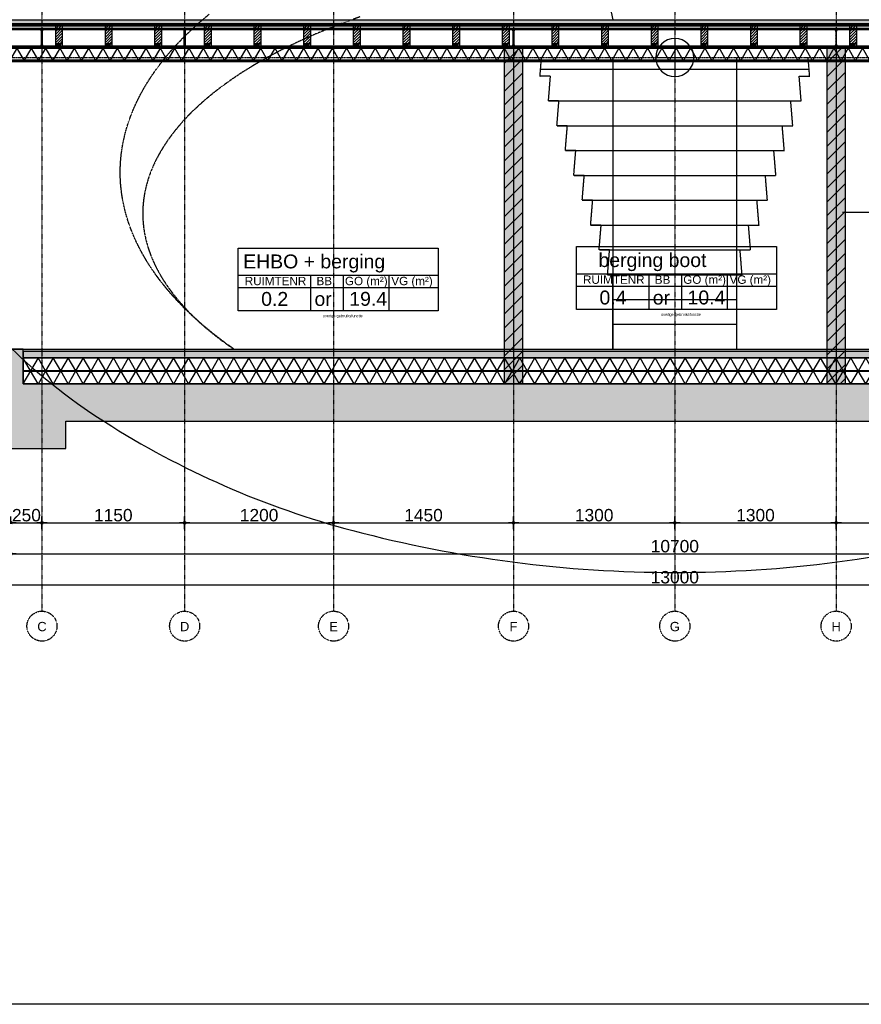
# Model space of a CAD drawing. Header units: metres. Extents: x 135527 to 1530300, y -118103 to -69281.
# Tile 56 of 89: x 159373 to 166155, y -99616 to -91680. Entities that reach past the tile are written whole.
import ezdxf
from ezdxf.enums import TextEntityAlignment as Align

# ---------------------------------------------------------------- set-up
doc = ezdxf.new("R2010")
doc.units = ezdxf.units.M
doc.header["$LTSCALE"] = 0.1
doc.header["$PDMODE"] = 35
for name, pattern in [('DASHDOT', [1, 0.5, -0.25, 0, -0.25]), ('DASHDOT2', [12.7, 6.35, -3.175, 0, -3.175]), ('HIDDEN', [0.375, 0.25, -0.125]), ('HIDDEN2', [4.7625, 3.175, -1.5875])]:
    doc.linetypes.add(name, pattern=pattern)
doc.layers.get('DEFPOINTS').update_dxf_attribs({"color": 6})
for name, color, linetype in [('_01-STRAMIENEN', 8, 'DASHDOT2'), ('_02-SECTION', 2, 'Continuous'), ('_02Constructie', 2, 'Continuous'), ('_03-PROJECTION', 1, 'Continuous'), ('_04-HIDDEN', 7, 'HIDDEN2'), ('_04-plafond', 252, 'HIDDEN2'), ('_04Projectie', 7, 'Continuous'), ('_05text200', 8, 'Continuous'), ('_06-DIMENSIONS', 7, 'Continuous'), ('_07BadInrichting', 8, 'Continuous'), ('_09-HATCH', 7, 'Continuous'), ('_09hatchDetail', 7, 'Continuous'), ('_11-BLOCKS', 7, 'Continuous'), ('Make2D visible lines', 7, 'Continuous')]:
    doc.layers.add(name, color=color, linetype=linetype)
doc.layers.add('_01Hulplijnen', color=6, linetype='Continuous', plot=False)
doc.styles.add('NIO 1_50 klein', font='arial.ttf', dxfattribs={"height": 100})
doc.styles.add('NIOstandard', font='arial.ttf')
doc.dimstyles.new('NIO-50-KLEIN', dxfattribs={"dimtxt": 100, "dimasz": 10, "dimexe": 2, "dimexo": 5, "dimgap": 10, "dimtad": 1, "dimdec": 0, "dimzin": 0, "dimdsep": 46, "dimtxsty": 'NIOstandard', "dimblk1": 'MAATSTR', "dimblk2": 'MAATSTR', "dimsah": 1, "dimcen": 0, "dimdle": 1.5, "dimse1": 1, "dimse2": 1, "dimclrd": 7, "dimclre": 256, "dimclrt": 256, "dimazin": 0, "dimtfac": 1, "dimtdec": 0, "dimtofl": 0, "dimtmove": 1, "dimatfit": 2, "dimldrblk": 'MAATSTR', "dimfxl": 1, "dimtvp": 1, "dimtolj": 1, "dimtzin": 0, "dimarcsym": 0})

# ---------------------------------------------------------------- blocks, each defined once
blk = doc.blocks.new('*U403')
at = {"layer": '_03-PROJECTION'}
h = blk.add_hatch(dxfattribs=at)
h.set_pattern_fill('ANSI31', color=256, scale=5)
h.set_pattern_definition([(45, (-143573.286, 91785.206), (-11.2253202, 11.2253202), [])])
h.paths.add_polyline_path([(1171, -145), (1229, -145), (1229, 0), (1171, 0)])
h = blk.add_hatch(dxfattribs=at)
h.set_pattern_fill('ANSI31', color=256, scale=5)
h.set_pattern_definition([(45, (-143173.286, 91785.206), (-11.2253202, 11.2253202), [])])
h.paths.add_polyline_path([(1571, -145), (1629, -145), (1629, 0), (1571, 0)])
h = blk.add_hatch(dxfattribs=at)
h.set_pattern_fill('ANSI31', color=256, scale=5)
h.set_pattern_definition([(45, (-142773.286, 91785.206), (-11.2253202, 11.2253202), [])])
h.paths.add_polyline_path([(1971, -145), (2029, -145), (2029, 0), (1971, 0)])
h = blk.add_hatch(dxfattribs=at)
h.set_pattern_fill('ANSI31', color=256, scale=5)
h.set_pattern_definition([(45, (-142373.286, 91785.206), (-11.2253202, 11.2253202), [])])
h.paths.add_polyline_path([(2371, -145), (2429, -145), (2429, 0), (2371, 0)])
h = blk.add_hatch(dxfattribs=at)
h.set_pattern_fill('ANSI31', color=256, scale=5)
h.set_pattern_definition([(45, (-141973.286, 91785.206), (-11.2253202, 11.2253202), [])])
h.paths.add_polyline_path([(2771, -145), (2829, -145), (2829, 0), (2771, 0)])
h = blk.add_hatch(dxfattribs=at)
h.set_pattern_fill('ANSI31', color=256, scale=5)
h.set_pattern_definition([(45, (-141573.286, 91785.206), (-11.2253202, 11.2253202), [])])
h.paths.add_polyline_path([(3171, -145), (3229, -145), (3229, 0), (3171, 0)])
h = blk.add_hatch(dxfattribs=at)
h.set_pattern_fill('ANSI31', color=256, scale=5)
h.set_pattern_definition([(45, (-141173.286, 91785.206), (-11.2253202, 11.2253202), [])])
h.paths.add_polyline_path([(3571, -145), (3629, -145), (3629, 0), (3571, 0)])
h = blk.add_hatch(dxfattribs=at)
h.set_pattern_fill('ANSI31', color=256, scale=5)
h.set_pattern_definition([(45, (-140773.286, 91785.206), (-11.2253202, 11.2253202), [])])
h.paths.add_polyline_path([(3971, -145), (4029, -145), (4029, 0), (3971, 0)])
h = blk.add_hatch(dxfattribs=at)
h.set_pattern_fill('ANSI31', color=256, scale=5)
h.set_pattern_definition([(45, (-140373.286, 91785.206), (-11.2253202, 11.2253202), [])])
h.paths.add_polyline_path([(4371, -145), (4429, -145), (4429, 0), (4371, 0)])
h = blk.add_hatch(dxfattribs=at)
h.set_pattern_fill('ANSI31', color=256, scale=5)
h.set_pattern_definition([(45, (-139973.286, 91785.206), (-11.2253202, 11.2253202), [])])
h.paths.add_polyline_path([(4771, -145), (4829, -145), (4829, 0), (4771, 0)])
h = blk.add_hatch(dxfattribs=at)
h.set_pattern_fill('ANSI31', color=256, scale=5)
h.set_pattern_definition([(45, (-139573.286, 91785.206), (-11.2253202, 11.2253202), [])])
h.paths.add_polyline_path([(5171, -145), (5229, -145), (5229, 0), (5171, 0)])
h = blk.add_hatch(dxfattribs=at)
h.set_pattern_fill('ANSI31', color=256, scale=5)
h.set_pattern_definition([(45, (-139173.286, 91785.206), (-11.2253202, 11.2253202), [])])
h.paths.add_polyline_path([(5571, -145), (5629, -145), (5629, 0), (5571, 0)])
h = blk.add_hatch(dxfattribs=at)
h.set_pattern_fill('ANSI31', color=256, scale=5)
h.set_pattern_definition([(45, (-138773.286, 91785.206), (-11.2253202, 11.2253202), [])])
h.paths.add_polyline_path([(5971, -145), (6029, -145), (6029, 0), (5971, 0)])
h = blk.add_hatch(dxfattribs=at)
h.set_pattern_fill('ANSI31', color=256, scale=5)
h.set_pattern_definition([(45, (-138373.286, 91785.206), (-11.2253202, 11.2253202), [])])
h.paths.add_polyline_path([(6371, -145), (6429, -145), (6429, 0), (6371, 0)])
h = blk.add_hatch(dxfattribs=at)
h.set_pattern_fill('ANSI31', color=256, scale=5)
h.set_pattern_definition([(45, (-137973.286, 91785.206), (-11.2253202, 11.2253202), [])])
h.paths.add_polyline_path([(6771, -145), (6829, -145), (6829, 0), (6771, 0)])
h = blk.add_hatch(dxfattribs=at)
h.set_pattern_fill('ANSI31', color=256, scale=5)
h.set_pattern_definition([(45, (-137573.286, 91785.206), (-11.2253202, 11.2253202), [])])
h.paths.add_polyline_path([(7171, -145), (7229, -145), (7229, 0), (7171, 0)])
h = blk.add_hatch(dxfattribs=at)
h.set_pattern_fill('ANSI31', color=256, scale=5)
h.set_pattern_definition([(45, (-137173.286, 91785.206), (-11.2253202, 11.2253202), [])])
h.paths.add_polyline_path([(7571, -145), (7629, -145), (7629, 0), (7571, 0)])
at = {"layer": '_02Constructie'}
for points in [[(1171, -145), (1229, -145), (1229, 0), (1171, 0)], [(1571, -145), (1629, -145), (1629, 0), (1571, 0)], [(1971, -145), (2029, -145), (2029, 0), (1971, 0)], [(2371, -145), (2429, -145), (2429, 0), (2371, 0)], [(2771, -145), (2829, -145), (2829, 0), (2771, 0)], [(3171, -145), (3229, -145), (3229, 0), (3171, 0)], [(3571, -145), (3629, -145), (3629, 0), (3571, 0)], [(3971, -145), (4029, -145), (4029, 0), (3971, 0)], [(4371, -145), (4429, -145), (4429, 0), (4371, 0)], [(4771, -145), (4829, -145), (4829, 0), (4771, 0)], [(5171, -145), (5229, -145), (5229, 0), (5171, 0)], [(5571, -145), (5629, -145), (5629, 0), (5571, 0)], [(5971, -145), (6029, -145), (6029, 0), (5971, 0)], [(6371, -145), (6429, -145), (6429, 0), (6371, 0)], [(6771, -145), (6829, -145), (6829, 0), (6771, 0)], [(7171, -145), (7229, -145), (7229, 0), (7171, 0)], [(7571, -145), (7629, -145), (7629, 0), (7571, 0)]]:
    blk.add_lwpolyline(points, close=True, dxfattribs=at)
at = {"layer": '_04Projectie', "ltscale": 100}
for points in [[(1171, -163), (1229, -163), (1229, -145), (1171, -145)], [(1571, -163), (1629, -163), (1629, -145), (1571, -145)], [(1971, -163), (2029, -163), (2029, -145), (1971, -145)], [(2371, -163), (2429, -163), (2429, -145), (2371, -145)], [(2771, -163), (2829, -163), (2829, -145), (2771, -145)], [(3171, -163), (3229, -163), (3229, -145), (3171, -145)], [(3571, -163), (3629, -163), (3629, -145), (3571, -145)], [(3971, -163), (4029, -163), (4029, -145), (3971, -145)], [(4371, -163), (4429, -163), (4429, -145), (4371, -145)], [(4771, -163), (4829, -163), (4829, -145), (4771, -145)], [(5171, -163), (5229, -163), (5229, -145), (5171, -145)], [(5571, -163), (5629, -163), (5629, -145), (5571, -145)], [(5971, -163), (6029, -163), (6029, -145), (5971, -145)], [(6371, -163), (6429, -163), (6429, -145), (6371, -145)], [(6771, -163), (6829, -163), (6829, -145), (6771, -145)], [(7171, -163), (7229, -163), (7229, -145), (7171, -145)], [(7571, -163), (7629, -163), (7629, -145), (7571, -145)]]:
    blk.add_lwpolyline(points, close=True, dxfattribs=at)
for points in [[(1171, -145), (1229, -163), (1229, -145), (1171, -163)], [(1571, -145), (1629, -163), (1629, -145), (1571, -163)], [(1971, -145), (2029, -163), (2029, -145), (1971, -163)], [(2371, -145), (2429, -163), (2429, -145), (2371, -163)], [(2771, -145), (2829, -163), (2829, -145), (2771, -163)], [(3171, -145), (3229, -163), (3229, -145), (3171, -163)], [(3571, -145), (3629, -163), (3629, -145), (3571, -163)], [(3971, -145), (4029, -163), (4029, -145), (3971, -163)], [(4371, -145), (4429, -163), (4429, -145), (4371, -163)], [(4771, -145), (4829, -163), (4829, -145), (4771, -163)], [(5171, -145), (5229, -163), (5229, -145), (5171, -163)], [(5571, -145), (5629, -163), (5629, -145), (5571, -163)], [(5971, -145), (6029, -163), (6029, -145), (5971, -163)], [(6371, -145), (6429, -163), (6429, -145), (6371, -163)], [(6771, -145), (6829, -163), (6829, -145), (6771, -163)], [(7171, -145), (7229, -163), (7229, -145), (7171, -163)], [(7571, -145), (7629, -163), (7629, -145), (7571, -163)]]:
    blk.add_lwpolyline(points, dxfattribs=at)
blk = doc.blocks.new('as')
at = {"layer": '_01-STRAMIENEN', "ltscale": 0.4}
blk.add_circle((0, 1209), 1209, dxfattribs=at)
at = {"layer": '_01-STRAMIENEN', "ltscale": 0.4, "style": 'NIOstandard'}
blk.add_attdef('R01', text='', height=750, dxfattribs=at).set_placement((0, 801), align=Align.CENTER)
blk = doc.blocks.new('refpoint')
at = {"layer": '_01Hulplijnen'}
for p, q in [((0, 307), (0, -307)), ((307, 0), (-307, 0))]:
    blk.add_line(p, q, dxfattribs=at)
blk.add_circle((0, 0), 307, dxfattribs=at)
blk = doc.blocks.new('MAATSTR')
at = {"linetype": 'Continuous'}
for p, q in [((-4.17, 0), (4.17, 0)), ((0, 5), (0, -5))]:
    blk.add_line(p, q, dxfattribs=at)
at = {"linetype": 'Continuous', "const_width": 1.5}
blk.add_lwpolyline([(-0.75, 0, 1), (0.75, 0, 1)], format="xyb", close=True, dxfattribs=at)
blk = doc.blocks.new('*D328')
at = {"layer": '_06-DIMENSIONS', "color": 7, "lineweight": -2, "transparency": 16777216}
blk.add_line((-390, -1400), (740, -1400), dxfattribs=at)
at = {"layer": 'DEFPOINTS', "color": 0, "transparency": 16777216}
for p in [(-400, 0), (750, -1400), (750, -1400)]:
    blk.add_point(p, dxfattribs=at)
at = {"layer": '_06-DIMENSIONS', "color": 7, "lineweight": -2, "transparency": 16777216, "xscale": 10, "yscale": 10, "zscale": 10, "rotation": 180}
blk.add_blockref('MAATSTR', (-400, -1400), dxfattribs=at)
at = {"layer": '_06-DIMENSIONS', "color": 7, "lineweight": -2, "transparency": 16777216, "xscale": 10, "yscale": 10, "zscale": 10}
blk.add_blockref('MAATSTR', (750, -1400), dxfattribs=at)
at = {"layer": '_06-DIMENSIONS', "transparency": 16777216, "insert": (175, -1338.9), "char_height": 100, "attachment_point": 5, "style": 'NIOstandard'}
blk.add_mtext('\\A1;1150', dxfattribs=at)
blk = doc.blocks.new('*D329')
at = {"layer": '_06-DIMENSIONS', "color": 7, "lineweight": -2, "transparency": 16777216}
blk.add_line((760, -1400), (1940, -1400), dxfattribs=at)
at = {"layer": 'DEFPOINTS', "color": 0, "transparency": 16777216}
for p in [(750, -1400), (1950, -1400), (1950, -1400)]:
    blk.add_point(p, dxfattribs=at)
at = {"layer": '_06-DIMENSIONS', "color": 7, "lineweight": -2, "transparency": 16777216, "xscale": 10, "yscale": 10, "zscale": 10, "rotation": 180}
blk.add_blockref('MAATSTR', (750, -1400), dxfattribs=at)
at = {"layer": '_06-DIMENSIONS', "color": 7, "lineweight": -2, "transparency": 16777216, "xscale": 10, "yscale": 10, "zscale": 10}
blk.add_blockref('MAATSTR', (1950, -1400), dxfattribs=at)
at = {"layer": '_06-DIMENSIONS', "transparency": 16777216, "insert": (1350, -1338.9), "char_height": 100, "attachment_point": 5, "style": 'NIOstandard'}
blk.add_mtext('\\A1;1200', dxfattribs=at)
blk = doc.blocks.new('*D330')
at = {"layer": '_06-DIMENSIONS', "color": 7, "lineweight": -2, "transparency": 16777216}
blk.add_line((1960, -1400), (3390, -1400), dxfattribs=at)
at = {"layer": 'DEFPOINTS', "color": 0, "transparency": 16777216}
for p in [(1950, -1392.5), (3400, -1400), (3400, -1400)]:
    blk.add_point(p, dxfattribs=at)
at = {"layer": '_06-DIMENSIONS', "color": 7, "lineweight": -2, "transparency": 16777216, "xscale": 10, "yscale": 10, "zscale": 10, "rotation": 180}
blk.add_blockref('MAATSTR', (1950, -1400), dxfattribs=at)
at = {"layer": '_06-DIMENSIONS', "color": 7, "lineweight": -2, "transparency": 16777216, "xscale": 10, "yscale": 10, "zscale": 10}
blk.add_blockref('MAATSTR', (3400, -1400), dxfattribs=at)
at = {"layer": '_06-DIMENSIONS', "transparency": 16777216, "insert": (2675, -1338.9), "char_height": 100, "attachment_point": 5, "style": 'NIOstandard'}
blk.add_mtext('\\A1;1450', dxfattribs=at)
blk = doc.blocks.new('*D331')
at = {"layer": '_06-DIMENSIONS', "color": 7, "lineweight": -2, "transparency": 16777216}
blk.add_line((3410, -1400), (4690, -1400), dxfattribs=at)
at = {"layer": 'DEFPOINTS', "color": 0, "transparency": 16777216}
for p in [(3400, -1395.4), (4700, -1400), (4700, -1400)]:
    blk.add_point(p, dxfattribs=at)
at = {"layer": '_06-DIMENSIONS', "color": 7, "lineweight": -2, "transparency": 16777216, "xscale": 10, "yscale": 10, "zscale": 10, "rotation": 180}
blk.add_blockref('MAATSTR', (3400, -1400), dxfattribs=at)
at = {"layer": '_06-DIMENSIONS', "color": 7, "lineweight": -2, "transparency": 16777216, "xscale": 10, "yscale": 10, "zscale": 10}
blk.add_blockref('MAATSTR', (4700, -1400), dxfattribs=at)
at = {"layer": '_06-DIMENSIONS', "transparency": 16777216, "insert": (4050, -1338.9), "char_height": 100, "attachment_point": 5, "style": 'NIOstandard'}
blk.add_mtext('\\A1;1300', dxfattribs=at)
blk = doc.blocks.new('*D332')
at = {"layer": '_06-DIMENSIONS', "color": 7, "lineweight": -2, "transparency": 16777216}
blk.add_line((4710, -1400), (5990, -1400), dxfattribs=at)
at = {"layer": 'DEFPOINTS', "color": 0, "transparency": 16777216}
for p in [(4700, -1395.4), (6000, -1400), (6000, -1400)]:
    blk.add_point(p, dxfattribs=at)
at = {"layer": '_06-DIMENSIONS', "color": 7, "lineweight": -2, "transparency": 16777216, "xscale": 10, "yscale": 10, "zscale": 10, "rotation": 180}
blk.add_blockref('MAATSTR', (4700, -1400), dxfattribs=at)
at = {"layer": '_06-DIMENSIONS', "color": 7, "lineweight": -2, "transparency": 16777216, "xscale": 10, "yscale": 10, "zscale": 10}
blk.add_blockref('MAATSTR', (6000, -1400), dxfattribs=at)
at = {"layer": '_06-DIMENSIONS', "transparency": 16777216, "insert": (5350, -1338.9), "char_height": 100, "attachment_point": 5, "style": 'NIOstandard'}
blk.add_mtext('\\A1;1300', dxfattribs=at)
blk = doc.blocks.new('*D333')
at = {"layer": '_06-DIMENSIONS', "color": 7, "lineweight": -2, "transparency": 16777216}
blk.add_line((6010, -1400), (7190, -1400), dxfattribs=at)
at = {"layer": 'DEFPOINTS', "color": 0, "transparency": 16777216}
for p in [(6000, -1395.4), (7200, -1400), (7200, -1400)]:
    blk.add_point(p, dxfattribs=at)
at = {"layer": '_06-DIMENSIONS', "color": 7, "lineweight": -2, "transparency": 16777216, "xscale": 10, "yscale": 10, "zscale": 10, "rotation": 180}
blk.add_blockref('MAATSTR', (6000, -1400), dxfattribs=at)
at = {"layer": '_06-DIMENSIONS', "color": 7, "lineweight": -2, "transparency": 16777216, "xscale": 10, "yscale": 10, "zscale": 10}
blk.add_blockref('MAATSTR', (7200, -1400), dxfattribs=at)
at = {"layer": '_06-DIMENSIONS', "transparency": 16777216, "insert": (6600, -1338.9), "char_height": 100, "attachment_point": 5, "style": 'NIOstandard'}
blk.add_mtext('\\A1;1200', dxfattribs=at)
blk = doc.blocks.new('*D339')
at = {"layer": '_06-DIMENSIONS', "color": 7, "lineweight": -2, "transparency": 16777216}
blk.add_line((-640, -1650), (10040, -1650), dxfattribs=at)
at = {"layer": 'DEFPOINTS', "color": 0, "transparency": 16777216}
for p in [(-650, 0), (10050, 0), (10050, -1650)]:
    blk.add_point(p, dxfattribs=at)
at = {"layer": '_06-DIMENSIONS', "color": 7, "lineweight": -2, "transparency": 16777216, "xscale": 10, "yscale": 10, "zscale": 10, "rotation": 180}
blk.add_blockref('MAATSTR', (-650, -1650), dxfattribs=at)
at = {"layer": '_06-DIMENSIONS', "color": 7, "lineweight": -2, "transparency": 16777216, "xscale": 10, "yscale": 10, "zscale": 10}
blk.add_blockref('MAATSTR', (10050, -1650), dxfattribs=at)
at = {"layer": '_06-DIMENSIONS', "transparency": 16777216, "insert": (4700, -1588.9), "char_height": 100, "attachment_point": 5, "style": 'NIOstandard'}
blk.add_mtext('\\A1;10700', dxfattribs=at)
blk = doc.blocks.new('*D341')
at = {"layer": '_06-DIMENSIONS', "color": 7, "lineweight": -2, "transparency": 16777216}
blk.add_line((-1790, -1900), (11190, -1900), dxfattribs=at)
at = {"layer": 'DEFPOINTS', "color": 0, "transparency": 16777216}
for p in [(-1800, 0), (11200, 0), (11200, -1900)]:
    blk.add_point(p, dxfattribs=at)
at = {"layer": '_06-DIMENSIONS', "color": 7, "lineweight": -2, "transparency": 16777216, "xscale": 10, "yscale": 10, "zscale": 10, "rotation": 180}
blk.add_blockref('MAATSTR', (-1800, -1900), dxfattribs=at)
at = {"layer": '_06-DIMENSIONS', "color": 7, "lineweight": -2, "transparency": 16777216, "xscale": 10, "yscale": 10, "zscale": 10}
blk.add_blockref('MAATSTR', (11200, -1900), dxfattribs=at)
at = {"layer": '_06-DIMENSIONS', "transparency": 16777216, "insert": (4700, -1838.9), "char_height": 100, "attachment_point": 5, "style": 'NIOstandard'}
blk.add_mtext('\\A1;13000', dxfattribs=at)
blk = doc.blocks.new('*D347')
at = {"layer": '_06-DIMENSIONS', "color": 7, "lineweight": -2, "transparency": 16777216}
blk.add_line((-640, -1400), (-410, -1400), dxfattribs=at)
at = {"layer": 'DEFPOINTS', "color": 0, "transparency": 16777216}
for p in [(-650, 0), (-400, 0), (-400, -1400)]:
    blk.add_point(p, dxfattribs=at)
at = {"layer": '_06-DIMENSIONS', "color": 7, "lineweight": -2, "transparency": 16777216, "xscale": 10, "yscale": 10, "zscale": 10, "rotation": 180}
blk.add_blockref('MAATSTR', (-650, -1400), dxfattribs=at)
at = {"layer": '_06-DIMENSIONS', "color": 7, "lineweight": -2, "transparency": 16777216, "xscale": 10, "yscale": 10, "zscale": 10}
blk.add_blockref('MAATSTR', (-400, -1400), dxfattribs=at)
at = {"layer": '_06-DIMENSIONS', "transparency": 16777216, "insert": (-525, -1338.9), "char_height": 100, "attachment_point": 5, "style": 'NIOstandard'}
blk.add_mtext('\\A1;250', dxfattribs=at)
blk = doc.blocks.new('*U396')
at = {"layer": '_01-STRAMIENEN', "color": 253, "linetype": 'HIDDEN', "ltscale": 40}
for points in [[(-14151.5, 2350), (1244.5, 2350)], [(-14151.5, 0), (1244.5, 0)]]:
    blk.add_lwpolyline(points, dxfattribs=at)
at = {"layer": '_01Hulplijnen', "ltscale": 40}
blk.add_lwpolyline([(-14151.5, 2585), (1244.5, 2585)], dxfattribs=at)
blk = doc.blocks.new('*U63')
at = {"layer": '_09-HATCH', "ltscale": 10}
h = blk.add_hatch(dxfattribs=at)
h.set_pattern_fill('NET3', color=256, scale=33.075, style=0)
h.set_pattern_definition([(0, (11041.35, 0), (0, 105.0131), []), (60, (11041.35, 0), (-90.944, 52.5066), []), (120, (11041.35, 0), (-90.944, -52.5066), [])])
h.paths.add_polyline_path([(0, 0), (10500, 0), (10500, 105), (0, 105)])
at = {"layer": '_02-SECTION', "color": 1}
blk.add_lwpolyline([(0, 0), (10500, 0), (10500, 105), (0, 105)], close=True, dxfattribs=at)
blk = doc.blocks.new('*U51')
at = {"layer": '_09-HATCH', "ltscale": 3}
h = blk.add_hatch(dxfattribs=at)
h.set_pattern_fill('STEEL', color=256, scale=2, angle=-180, style=0)
h.set_pattern_definition([(225, (-550, -419), (4.49013, -4.49013), []), (225, (-550, -422.175), (4.49013, -4.49013), [])])
h.paths.add_polyline_path([(-80, 152), (80, 152), (80, 143), (18, 143), (10.5, 141), (5, 135.5), (3, 128), (3, 24), (5, 16.5), (10.5, 11), (18, 9), (80, 9), (80, 0), (-80, 0), (-80, 9), (-18, 9), (-10.5, 11), (-5, 16.5), (-3, 24), (-3, 128), (-5, 135.5), (-10.5, 141), (-18, 143), (-80, 143)])
at = {"layer": '_02Constructie'}
blk.add_lwpolyline([(-80, 152), (80, 152), (80, 143), (18, 143), (10.5, 141), (5, 135.5), (3, 128), (3, 24), (5, 16.5), (10.5, 11), (18, 9), (80, 9), (80, 0), (-80, 0), (-80, 9), (-18, 9), (-10.5, 11), (-5, 16.5), (-3, 24), (-3, 128), (-5, 135.5), (-10.5, 141), (-18, 143), (-80, 143)], close=True, dxfattribs=at)
blk = doc.blocks.new('*U64')
at = {"layer": '_09-HATCH', "ltscale": 10}
h = blk.add_hatch(dxfattribs=at)
h.set_pattern_fill('NET3', color=256, scale=31.5, style=0)
h.set_pattern_definition([(0, (-37689.58, 0), (0, 100.0125), []), (60, (-37689.58, 0), (-86.61337, 50.00625), []), (120, (-37689.58, 0), (-86.61337, -50.00625), [])])
h.paths.add_polyline_path([(-12800.2, 0), (99.8, 0), (99.8, 100), (-12800.2, 100)])
at = {"layer": '_02-SECTION', "color": 1}
blk.add_lwpolyline([(-12800.2, 0), (99.8, 0), (99.8, 100), (-12800.2, 100)], close=True, dxfattribs=at)
blk = doc.blocks.new('*U191')
at = {"layer": '_09-HATCH'}
blk.add_hatch(color=253, dxfattribs=at).paths.add_polyline_path([(0, 0), (12980, 0), (12980, 12.5), (0, 12.5)])
at = {"layer": '_02-SECTION', "color": 1}
blk.add_lwpolyline([(0, 0), (12980, 0), (12980, 12.5), (0, 12.5)], close=True, dxfattribs=at)
blk = doc.blocks.new('*U262')
h = blk.add_hatch(color=255)
h.dxf.hatch_style = 1
h.paths.add_polyline_path([(513.4, 75), (513.4, -75), (3226.5, -75), (3226.5, 75)])
at = {"layer": '_09-HATCH'}
h = blk.add_hatch(dxfattribs=at)
h.set_pattern_fill('LINE', color=1, scale=25, angle=135, style=0)
h.set_pattern_definition([(135, (3383.51, -81), (-56.1266, -56.1266), [])])
h.paths.add_polyline_path([(513.4, 75), (513.4, -75), (3226.5, -75), (3226.5, 75)])
at = {"layer": '_02-SECTION', "color": 2}
blk.add_lwpolyline([(513.4, 75), (513.4, -75), (3226.5, -75), (3226.5, 75)], close=True, dxfattribs=at)
at = {"layer": 'DEFPOINTS'}
blk.add_line((513.4, 0), (3226.5, 0), dxfattribs=at)
blk = doc.blocks.new('*U263')
h = blk.add_hatch(color=255)
h.dxf.hatch_style = 1
h.paths.add_polyline_path([(463.4, 75), (463.4, -75), (3176.4, -75), (3176.4, 75)])
at = {"layer": '_09-HATCH'}
h = blk.add_hatch(dxfattribs=at)
h.set_pattern_fill('LINE', color=1, scale=25, angle=135, style=0)
h.set_pattern_definition([(135, (3283.406, -81), (-56.1266, -56.1266), [])])
h.paths.add_polyline_path([(463.4, 75), (463.4, -75), (3176.4, -75), (3176.4, 75)])
at = {"layer": '_02-SECTION', "color": 2}
blk.add_lwpolyline([(463.4, 75), (463.4, -75), (3176.4, -75), (3176.4, 75)], close=True, dxfattribs=at)
at = {"layer": 'DEFPOINTS'}
blk.add_line((463.4, 0), (3176.4, 0), dxfattribs=at)
blk = doc.blocks.new('kader_ruimte')
at = {"layer": '_05text200'}
for p, q in [((0, -313), (2304, -313)), ((833, -313), (833, -724)), ((1210, -313), (1210, -724)), ((1736, -313), (1736, -724)), ((0, -455), (2304, -455))]:
    blk.add_line(p, q, dxfattribs=at)
blk.add_lwpolyline([(0, 0), (2304, 0), (2304, -724), (0, -724)], close=True, dxfattribs=at)
at = {"layer": '_05text200', "char_height": 96, "width": 509.25, "style": 'NIOstandard'}
for s, insert, attachment_point in [('RUIMTENR', (77, -332), 1), ('BB', (992, -332), 2), ('GO (m²)', (1476, -332), 2), ('VG (m²)', (2002, -332), 2)]:
    blk.add_mtext(s, dxfattribs=dict(at, insert=insert, attachment_point=attachment_point))
at = {"layer": '_05text200', "style": 'NIOstandard'}
for tag, p in [('RUIMTENAAM', (876, -235)), ('RUIMTENR', (421, -666)), ('GO', (1497, -665)), ('VG', (1990, -665))]:
    blk.add_attdef(tag, text='', height=160, dxfattribs=at).set_placement(p, align=Align.CENTER)
blk.add_attdef('BB', (879, -667), '', height=160, dxfattribs=at)
at = {"layer": 'DEFPOINTS', "style": 'NIO 1_50 klein'}
blk.add_attdef('FUNCTIE', (974, -797), '', height=32, dxfattribs=at)
blk = doc.blocks.new('*U415')
at = {"layer": '_03-PROJECTION'}
h = blk.add_hatch(dxfattribs=at)
h.set_pattern_fill('AR-SAND', color=1, scale=0.2)
h.set_pattern_definition([(37.5, (12787.961, 0), (-0.3200063, 9.7882647), [0, -7.7216, 0, -8.636, 0, -8.255]), (7.5, (12787.961, 0), (8.990466, 14.336502), [0, -4.1656, 0, -6.9596, 0, -2.667]), (327.5, (12781.713, 0), (15.8198474, 0.0287437), [0, -2.54, 0, -9.144, 0, -11.938]), (317.5, (12781.713, 0), (15.271129, 4.458586), [0, -1.27, 0, -5.9944, 0, -6.858])])
h.paths.add_polyline_path([(12853.1, 16), (12853.1, 50), (-5.1, 50), (-5.1, 16)])
at = {"layer": '_01Hulplijnen'}
blk.add_lwpolyline([(-5.1, 0), (12853.1, 0), (12853.1, 16), (-5.1, 16)], close=True, dxfattribs=at)
at = {"layer": '_02Constructie'}
for points in [[(-5.1, 16), (12853.1, 16)], [(-5.1, 0), (12853.1, 0)]]:
    blk.add_lwpolyline(points, dxfattribs=at)
at = {"layer": '_03-PROJECTION'}
blk.add_lwpolyline([(-5.1, 50), (12853.1, 50)], dxfattribs=at)
at = {"layer": '_04-HIDDEN'}
for points in [[(-5.1, 13), (12853.1, 13)], [(-5.1, 3), (12853.1, 3)]]:
    blk.add_lwpolyline(points, dxfattribs=at)
at = {"layer": 'DEFPOINTS'}
blk.add_lwpolyline([(-5.1, 0), (-5.1, 50), (12853.1, 50), (12853.1, 0)], dxfattribs=at)
blk = doc.blocks.new('*U326')
at = {"layer": '_01-STRAMIENEN', "linetype": 'DASHDOT', "ltscale": 40}
for points in [[(-400, 7145.4), (-400, -2112)], [(750, 7145.4), (750, -2112)], [(1950, 7145.4), (1950, -2112)], [(3400, 7145.4), (3400, -2112)], [(4700, 7145.4), (4700, -2112)], [(6000, 7145.4), (6000, -2112)]]:
    blk.add_lwpolyline(points, dxfattribs=at)
at = {"layer": '_01Hulplijnen'}
blk.add_lwpolyline([(11200, 2350, 0.144878), (10762.2, 3829.1, 0.107174), (9296.2, 5284.5, 0.077575), (7293.9, 6162.8, 0.064725), (4700, 6500, 0.064725), (2106.1, 6162.8, 0.077575), (103.8, 5284.5, 0.107174), (-1362.2, 3829.1, 0.144878), (-1800, 2350, 0.144878), (-1362.2, 870.9, 0.107174), (103.8, -584.5, 0.077575), (2106.1, -1462.8, 0.064725), (4700, -1800, 0.064725), (7293.9, -1462.8, 0.077575), (9296.2, -584.5, 0.107174), (10762.2, 870.9, 0.144878)], format="xyb", close=True, dxfattribs=at)
at = {"layer": 'DEFPOINTS'}
for p, q in [((-2876.2, 0), (12251.6, 0)), ((-2876.2, -1400), (12251.6, -1400)), ((-2876.2, -1650), (12251.6, -1650)), ((-2876.2, -1900), (12251.6, -1900))]:
    blk.add_line(p, q, dxfattribs=at)
at = {"layer": '_04-HIDDEN', "xscale": -0.5, "yscale": 0.5}
blk.add_blockref('refpoint', (4700, 2350), dxfattribs=at)
at = {"layer": '_11-BLOCKS'}
ref = blk.add_blockref('as', (-400, -2353.7), dxfattribs=dict(at, xscale=0.1, yscale=0.1, zscale=0.1, rotation=5.805694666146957e-05))
ref.add_attrib('R01', 'C', dxfattribs={"ltscale": 0.4, "height": 75, "rotation": 0.00006, "style": 'NIOstandard'}).set_placement((-400, -2273.6), align=Align.CENTER)
ref = blk.add_blockref('as', (750, -2353.7), dxfattribs=dict(at, xscale=0.1, yscale=0.1, zscale=0.1, rotation=5.805694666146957e-05))
ref.add_attrib('R01', 'D', dxfattribs={"ltscale": 0.4, "height": 75, "rotation": 0.00006, "style": 'NIOstandard'}).set_placement((750, -2273.6), align=Align.CENTER)
ref = blk.add_blockref('as', (1950, -2353.7), dxfattribs=dict(at, xscale=0.1, yscale=0.1, zscale=0.1, rotation=5.805694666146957e-05))
ref.add_attrib('R01', 'E', dxfattribs={"ltscale": 0.4, "height": 75, "rotation": 0.00006, "style": 'NIOstandard'}).set_placement((1950, -2273.6), align=Align.CENTER)
ref = blk.add_blockref('as', (3400, -2353.7), dxfattribs=dict(at, xscale=0.1, yscale=0.1, zscale=0.1, rotation=5.805694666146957e-05))
ref.add_attrib('R01', 'F', dxfattribs={"ltscale": 0.4, "height": 75, "rotation": 0.00006, "style": 'NIOstandard'}).set_placement((3400, -2273.6), align=Align.CENTER)
ref = blk.add_blockref('as', (4700, -2353.7), dxfattribs=dict(at, xscale=0.1, yscale=0.1, zscale=0.1, rotation=5.805694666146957e-05))
ref.add_attrib('R01', 'G', dxfattribs={"ltscale": 0.4, "height": 75, "rotation": 0.00006, "style": 'NIOstandard'}).set_placement((4700, -2273.6), align=Align.CENTER)
ref = blk.add_blockref('as', (6000, -2353.7), dxfattribs=dict(at, xscale=0.1, yscale=0.1, zscale=0.1, rotation=5.805694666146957e-05))
ref.add_attrib('R01', 'H', dxfattribs={"ltscale": 0.4, "height": 75, "rotation": 0.00006, "style": 'NIOstandard'}).set_placement((6000, -2273.6), align=Align.CENTER)
at = {"layer": '_06-DIMENSIONS'}
for base, p1, p2, picture, middle in [((11200, -1900), (-1800, 0), (11200, 0), '*D341', (4700, -1838.9)), ((10050, -1650), (-650, 0), (10050, 0), '*D339', (4700, -1588.9)), ((-400, -1400), (-650, 0), (-400, 0), '*D347', (-525, -1338.9)), ((750, -1400), (-400, 0), (750, -1400), '*D328', (175, -1338.9)), ((1950, -1400), (750, -1400), (1950, -1400), '*D329', (1350, -1338.9)), ((3400, -1400), (1950, -1392.5), (3400, -1400), '*D330', (2675, -1338.9)), ((4700, -1400), (3400, -1395.4), (4700, -1400), '*D331', (4050, -1338.9)), ((6000, -1400), (4700, -1395.4), (6000, -1400), '*D332', (5350, -1338.9)), ((7200, -1400), (6000, -1395.4), (7200, -1400), '*D333', (6600, -1338.9))]:
    dim = blk.add_linear_dim(base=base, p1=p1, p2=p2, dimstyle='NIO-50-KLEIN', dxfattribs=at)
    dim.commit()
    dim.dimension.update_dxf_attribs({"geometry": picture, "text_midpoint": middle})

msp = doc.modelspace()

# ---------------------------------------------------------------- hatches: boundary and pattern name
at = {"layer": '_02Constructie'}
h = msp.add_hatch(color=253, dxfattribs=at)
h.dxf.hatch_style = 1
h.paths.add_polyline_path([(157652.5, -94335.2), (157652.5, -94645.2), (159145, -95135.3), (159745, -95135.4), (159745, -94915.3), (169559.9, -94915.3), (169559.9, -95135.4), (170159.9, -95135.3), (171652.5, -94645.2), (171652.5, -94335.2), (169902.5, -94335.3), (169902.5, -94615.3), (159402.5, -94615.3), (159402.5, -94335.3)])
at = {"layer": '_03-PROJECTION'}
h = msp.add_hatch(dxfattribs=at)
h.set_pattern_fill('ANSI37', color=256, scale=10)
edge = h.paths.add_edge_path()
edge.add_arc((160870.1, -91985.2), 2709.6, 147.02577, 173.537, ccw=False)
edge.add_arc((162679.2, -93158.9), 4866.1, 122.55667, 147.02577, ccw=False)
edge.add_arc((163870.9, -95025.4), 7080.6, 104.81328, 122.55667, ccw=False)
edge.add_arc((164652.5, -97980.8), 10137.6, 90, 104.81328, ccw=False)
edge.add_arc((164652.5, -97980.8), 10137.6, 75.18672, 90, ccw=False)
edge.add_arc((165434, -95025.4), 7080.6, 57.44333, 75.18672, ccw=False)
edge.add_arc((166625.7, -93158.9), 4866.1, 32.97423, 57.44333, ccw=False)
edge.add_arc((168434.8, -91985.2), 2709.6, 6.463, 32.97423, ccw=False)
edge.add_line((171127.2, -91680.2), (171026.6, -91680.2))
edge.add_arc((168434.8, -91985.2), 2609.6, 6.71178, 32.97423)
edge.add_arc((166625.7, -93158.9), 4766.1, 32.97423, 57.44333)
edge.add_arc((165434, -95025.4), 6980.6, 57.44333, 75.18672)
edge.add_arc((164652.5, -97980.8), 10037.6, 75.18672, 90)
edge.add_arc((164652.5, -97980.8), 10037.6, 90, 104.81328)
edge.add_arc((163870.9, -95025.4), 6980.6, 104.81328, 122.55667)
edge.add_arc((162679.2, -93158.9), 4766.1, 122.55667, 147.02577)
edge.add_arc((160870.1, -91985.2), 2609.6, 147.02577, 173.28822)
edge.add_line((158278.3, -91680.2), (158177.7, -91680.2))
at = {"layer": '_09hatchDetail'}
for color, points in [(252, [(159402.5, -94335.2), (169902.5, -94335.2), (169902.5, -94355.2), (159402.5, -94355.2)]), (253, [(169902.5, -94355.2), (159402.5, -94355.2), (159402.5, -94405.2), (169902.5, -94405.2)])]:
    msp.add_hatch(color=color, dxfattribs=at).paths.add_polyline_path(points)

# ---------------------------------------------------------------- linework, layer by layer
at = {"layer": '_01Hulplijnen'}
msp.add_lwpolyline([(135527.3, -83171.6), (175155.8, -83171.6), (175155.8, -99615.7), (135527.3, -99615.7)], close=True, dxfattribs=at)
at = {"layer": '_02-SECTION'}
msp.add_lwpolyline([(169902.5, -94355.2), (159402.5, -94355.2), (159402.5, -94405.2), (169902.5, -94405.2)], close=True, dxfattribs=at)
at = {"layer": '_02Constructie'}
for points in [[(163427.5, -88318.2), (164153.3, -91680.3)], [(164153.3, -91985.2), (164153.3, -94335.2)], [(165151.6, -94335.2), (165151.6, -91985.2)]]:
    msp.add_lwpolyline(points, dxfattribs=at)
msp.add_lwpolyline([(157652.5, -94335.2), (157652.5, -94645.2), (159145, -95135.3), (159745, -95135.4), (159745, -94915.3), (169559.9, -94915.3), (169559.9, -95135.4), (170159.9, -95135.3), (171652.5, -94645.2), (171652.5, -94335.2), (169902.5, -94335.3), (169902.5, -94615.3), (159402.5, -94615.3), (159402.5, -94335.3)], close=True, dxfattribs=at)
at = {"layer": '_04-HIDDEN'}
for p, q in [((163565.9, -92080.2), (165739, -92080.2)), ((163634.2, -92335.2), (165670.7, -92335.2)), ((163702, -92535.2), (165602.9, -92535.2)), ((163770.1, -92735.2), (165534.9, -92735.2)), ((163838.1, -92935.2), (165466.8, -92935.2)), ((163906.1, -93135.2), (165398.8, -93135.2)), ((163974.2, -93335.2), (165330.7, -93335.2)), ((164042.2, -93535.2), (165262.7, -93535.2)), ((164110.6, -93735.2), (165194.4, -93735.2)), ((164153.3, -93935.2), (165151.6, -93935.2)), ((164153.3, -94135.2), (165151.6, -94135.2))]:
    msp.add_line(p, q, dxfattribs=at)
for points in [[(161098.9, -94335.2), (161004.2, -94266.7), (160919, -94200.5), (160842.7, -94137), (160773.1, -94074.9), (160709.8, -94014.5), (160652, -93955.4), (160599.2, -93897.6), (160553.2, -93843.7), (160510.1, -93789.7), (160470.5, -93736.5), (160433.8, -93683.4), (160401.3, -93632.8), (160372.2, -93583.8), (160345, -93534.4), (160320.5, -93485.9), (160299.1, -93439.9), (160281.1, -93397.5), (160263.7, -93352.3), (160247.8, -93306.6), (160233.9, -93261.9), (160222.2, -93218.9), (160212, -93175.3), (160203.4, -93132.6), (160196.7, -93091.8), (160191.2, -93049.8), (160187.1, -93007.8), (160184.5, -92965.9), (160183.3, -92923.7), (160183.5, -92882.1), (160185.2, -92840), (160188.1, -92801.5), (160192.6, -92758.9), (160198.6, -92716.5), (160206, -92674.4), (160215.1, -92631.5), (160225, -92591.3), (160237.6, -92546.8), (160251, -92504.7), (160265.1, -92464.6), (160281.3, -92423.1), (160301.2, -92376.4), (160322.7, -92330.3), (160342.8, -92290.6), (160360.9, -92257.1), (160374.2, -92233.5), (160403.1, -92185.3), (160433.5, -92137.9), (160469.8, -92085.5), (160510.3, -92031), (160551.4, -91979.4), (160595.2, -91927.9), (160646.1, -91871.9), (160698.8, -91817.4), (160760.6, -91757.6), (160825.4, -91698.9), (160900.7, -91635.3)], [(162114.8, -91657.5), (161925.5, -91727.2), (161760.1, -91794.6), (161610.3, -91861.7), (161478, -91926.5), (161361, -91988.7), (161255.3, -92049.7), (161160.4, -92108.7), (161079.6, -92162.8), (161005.6, -92215.8), (160939.1, -92266.8), (160875.2, -92319.3), (160818, -92369.8), (160769.3, -92415.8), (160726.9, -92458.4), (160688.1, -92500), (160650.5, -92543.1), (160617.8, -92583), (160586.4, -92624.3), (160560, -92661.4), (160535, -92699.1), (160512.7, -92735.3), (160493.2, -92769.5), (160474.6, -92804.6), (160459.2, -92836), (160444.8, -92868.1), (160430.7, -92902.4), (160418.8, -92934.2), (160408.3, -92965.6), (160398.7, -92998), (160390.8, -93028.3), (160383.8, -93059), (160377.9, -93090), (160373.2, -93119.9), (160369.5, -93150.6), (160366.9, -93180.2), (160365.3, -93211.1), (160364.7, -93241.6), (160365.1, -93268.7), (160366.6, -93299.1), (160369, -93329.1), (160372.6, -93360.2), (160376.8, -93387.9), (160382, -93416.8), (160388.4, -93446.4), (160395.9, -93476.4), (160404.6, -93506.9), (160414.4, -93537.5), (160426.2, -93570.7), (160439.1, -93603.2), (160453.9, -93637.1), (160470.2, -93671.4), (160489.1, -93707.7), (160508.2, -93741.7), (160529, -93776), (160554.4, -93815.1), (160581, -93853), (160612.1, -93894.4), (160646.6, -93937), (160683, -93979), (160723, -94022.2), (160765.1, -94064.8), (160816.2, -94113.3), (160868.8, -94159.9), (160930.8, -94211.2), (160998.4, -94263.6), (161076, -94319.5), (161098.9, -94335.2)], [(164153.3, -94335.2), (164153.3, -94135.2), (164153.3, -94135.2), (164153.3, -93935.2), (164153.3, -93935.2), (164153.3, -93735.2), (164110.6, -93735.2), (164126.8, -93535.2), (164042.2, -93535.2), (164058.8, -93335.2), (163974.2, -93335.2), (163990.7, -93135.2), (163906.1, -93135.2), (163922.7, -92935.2), (163838.1, -92935.2), (163854.6, -92735.2), (163770.1, -92735.2), (163786.6, -92535.2), (163702, -92535.2), (163718.6, -92335.2), (163634.2, -92335.2), (163650.5, -92135.2), (163565.9, -92135.2), (163578.2, -91986.7)], [(165151.6, -94335.2), (165151.6, -94135.2), (165151.6, -94135.2), (165151.6, -93935.2), (165151.6, -93935.2), (165151.6, -93735.2), (165194.4, -93735.2), (165178.1, -93535.2), (165262.7, -93535.2), (165246.2, -93335.2), (165330.7, -93335.2), (165314.2, -93135.2), (165398.8, -93135.2), (165382.2, -92935.2), (165466.8, -92935.2), (165450.3, -92735.2), (165534.9, -92735.2), (165518.3, -92535.2), (165602.9, -92535.2), (165586.4, -92335.2), (165670.7, -92335.2), (165654.4, -92135.2), (165739, -92135.2), (165726.7, -91986.7)]]:
    msp.add_lwpolyline(points, dxfattribs=at)
for points in [[(158432.5, -91759.2), (170872.5, -91759.2), (170872.5, -91750.2), (158432.5, -91750.2)], [(158432.5, -91902.2), (170872.5, -91902.2), (170872.5, -91893.2), (158432.5, -91893.2)]]:
    msp.add_lwpolyline(points, close=True, dxfattribs=at)
at = {"layer": '_07BadInrichting'}
msp.add_lwpolyline([(166277.6, -94335.2), (166277.6, -93235.2), (166002.5, -93235.2)], dxfattribs=at)
at = {"layer": 'Make2D visible lines'}
for points in [[(160036.1, -94335.2), (164608.2, -94335.2)], [(164696.7, -94335.2), (169269.5, -94335.2)]]:
    msp.add_lwpolyline(points, dxfattribs=at)

# ---------------------------------------------------------------- block references
at = {"layer": '_02Constructie'}
for name, p in [('*U326', (159952.5, -94335.2)), ('*U396', (171316.2, -94335.2)), ('*U403', (158489.9, -91730.2))]:
    msp.add_blockref(name, p, dxfattribs=at)
at = {"layer": '_03-PROJECTION'}
msp.add_blockref('*U415', (158228.5, -91730.2), dxfattribs=at)
at = {"layer": '_03-PROJECTION', "rotation": 270}
for name, p in [('*U262', (163352.5, -91388.8)), ('*U263', (165952.5, -91438.8))]:
    msp.add_blockref(name, p, dxfattribs=at)
at = {"layer": '_04-plafond', "ltscale": 100, "xscale": -1}
msp.add_blockref('*U64', (158302.2, -92007.7), dxfattribs=at)
at = {"layer": '_11-BLOCKS'}
for p in [(159552.5, -91902.2), (160702.5, -91902.2), (163352.5, -91902.2)]:
    msp.add_blockref('*U51', p, dxfattribs=at)
at = {"layer": '_11-BLOCKS', "xscale": -1}
msp.add_blockref('*U51', (165952.5, -91902.2), dxfattribs=at)
at = {"layer": '_11-BLOCKS', "xscale": -1, "rotation": 180}
msp.add_blockref('*U191', (158162.2, -92007.7), dxfattribs=at)
at = {"layer": '_11-BLOCKS'}
ref = msp.add_blockref('kader_ruimte', (161133.2, -93520.3), dxfattribs=dict(at, xscale=0.7, yscale=0.7, zscale=0.7))
ref.add_attrib('RUIMTENAAM', 'EHBO + berging', dxfattribs={"layer": '_05text200', "height": 112, "style": 'NIOstandard'}).set_placement((161746.4, -93684.5), align=Align.CENTER)
ref.add_attrib('GO', '19.4', dxfattribs={"layer": '_05text200', "height": 112, "style": 'NIOstandard'}).set_placement((162181.4, -93986), align=Align.CENTER)
ref.add_attrib('BB', 'or', (161748.7, -93986.9), dxfattribs={"layer": '_05text200', "height": 112, "style": 'NIOstandard'})
ref.add_attrib('RUIMTENR', '0.2', dxfattribs={"layer": '_05text200', "height": 112, "style": 'NIOstandard'}).set_placement((161428, -93986.6), align=Align.CENTER)
ref.add_attrib('FUNCTIE', 'overige gebruiksfunctie', (161815.2, -94078.1), dxfattribs={"layer": 'DEFPOINTS', "height": 22.4, "style": 'NIO 1_50 klein'})
ref = msp.add_blockref('kader_ruimte', (163859.1, -93509.3), dxfattribs=dict(at, xscale=0.7, yscale=0.7, zscale=0.7))
ref.add_attrib('RUIMTENAAM', 'berging boot', dxfattribs={"layer": '_05text200', "height": 112, "style": 'NIOstandard'}).set_placement((164472.2, -93673.6), align=Align.CENTER)
ref.add_attrib('GO', '10.4', dxfattribs={"layer": '_05text200', "height": 112, "style": 'NIOstandard'}).set_placement((164907.3, -93975), align=Align.CENTER)
ref.add_attrib('BB', 'or', (164474.6, -93975.9), dxfattribs={"layer": '_05text200', "height": 112, "style": 'NIOstandard'})
ref.add_attrib('RUIMTENR', '0.4', dxfattribs={"layer": '_05text200', "height": 112, "style": 'NIOstandard'}).set_placement((164153.9, -93975.6), align=Align.CENTER)
ref.add_attrib('FUNCTIE', 'overige gebruiksfunctie', (164541.1, -94067.1), dxfattribs={"layer": 'DEFPOINTS', "height": 22.4, "style": 'NIO 1_50 klein'})
at = {"layer": '_11-BLOCKS', "rotation": 359.9999999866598}
for p in [(159402.5, -94510.2), (159402.5, -94615.2)]:
    msp.add_blockref('*U63', p, dxfattribs=at)

doc.saveas('drawing.dxf')
